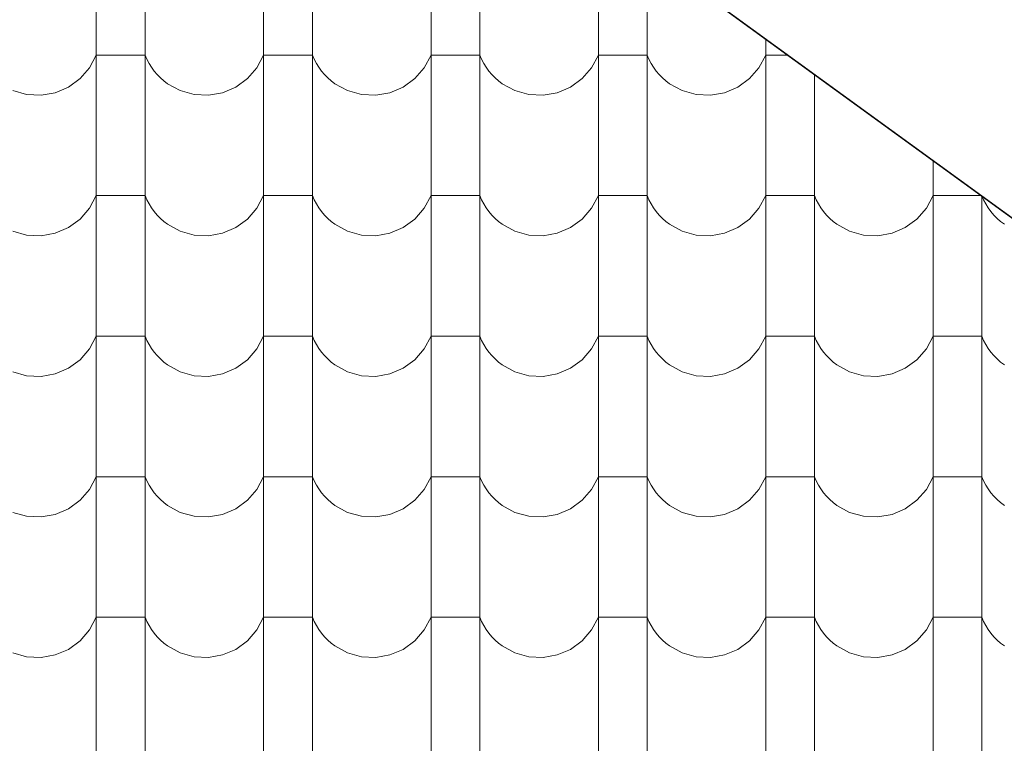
# Model space of a CAD drawing. Header units: millimetres. Extents: x -61343 to 9939, y -6894 to 7453.
# Tile 164 of 255: x -4765 to -4571, y -3444 to -3302. Entities that reach past the tile are written whole.
import ezdxf

# ---------------------------------------------------------------- set-up
doc = ezdxf.new("R2010")
doc.units = ezdxf.units.MM
doc.header["$MEASUREMENT"] = 0
doc.layers.add('810-G Ogólne', color=7, linetype='Continuous')
doc.layers.add('990-D Import IFC', color=7, linetype='Continuous')

# ---------------------------------------------------------------- blocks, each defined once
blk = doc.blocks.new('*X1822', base_point=(515069.4, 47309.9))
at = {"layer": '990-D Import IFC', "color": 251, "linetype": 'Continuous', "lineweight": 13, "true_color": 0x6a6a6a}
for p, q in [((553301.4, -16954.1), (553301.4, -17231.1)), ((553397.5, -16954.1), (553397.5, -17231.1)), ((553631.4, -16954.1), (553631.4, -17231.1)), ((553727.5, -16954.1), (553727.5, -17231.1)), ((553961.4, -16954.1), (553961.4, -17231.1)), ((554057.5, -16954.1), (554057.5, -17231.1)), ((554291.4, -16954.1), (554291.4, -17231.1)), ((554387.5, -16954.1), (554387.5, -17231.1)), ((554621.4, -17031.1), (554621.4, -17231.1)), ((553288.1, -17087.2), (553301.4, -17062.2)), ((553349.4, -17062.2), (553301.4, -17062.2)), ((553397.5, -17062.2), (553349.4, -17062.2)), ((553397.5, -17062.2), (553401.1, -17070.5)), ((553618.1, -17087.2), (553631.4, -17062.2)), ((553679.4, -17062.2), (553631.4, -17062.2)), ((553727.5, -17062.2), (553679.4, -17062.2)), ((553727.5, -17062.2), (553731.1, -17070.5)), ((553948.1, -17087.2), (553961.4, -17062.2)), ((554009.4, -17062.2), (553961.4, -17062.2)), ((554057.5, -17062.2), (554009.4, -17062.2)), ((554057.5, -17062.2), (554061.1, -17070.5)), ((554278.1, -17087.2), (554291.4, -17062.2)), ((554339.4, -17062.2), (554291.4, -17062.2)), ((554387.5, -17062.2), (554339.4, -17062.2)), ((554387.5, -17062.2), (554391.1, -17070.5)), ((554608.1, -17087.2), (554621.4, -17062.2)), ((554664.2, -17062.2), (554621.4, -17062.2)), ((553401.1, -17070.5), (553405.4, -17078.6)), ((553405.4, -17078.6), (553410.2, -17086.3)), ((553731.1, -17070.5), (553735.4, -17078.6)), ((553735.4, -17078.6), (553740.2, -17086.3)), ((554061.1, -17070.5), (554065.4, -17078.6)), ((554065.4, -17078.6), (554070.2, -17086.3)), ((554391.1, -17070.5), (554395.4, -17078.6)), ((554395.4, -17078.6), (554400.2, -17086.3)), ((553269.4, -17108.7), (553288.1, -17087.2)), ((553410.2, -17086.3), (553415.5, -17093.7)), ((553415.5, -17093.7), (553421.4, -17100.6)), ((553421.4, -17100.6), (553427.8, -17107.1)), ((553599.4, -17108.7), (553618.1, -17087.2)), ((553740.2, -17086.3), (553745.5, -17093.7)), ((553745.5, -17093.7), (553751.4, -17100.6)), ((553751.4, -17100.6), (553757.8, -17107.1)), ((553929.4, -17108.7), (553948.1, -17087.2)), ((554070.2, -17086.3), (554075.5, -17093.7)), ((554075.5, -17093.7), (554081.4, -17100.6)), ((554081.4, -17100.6), (554087.8, -17107.1)), ((554259.4, -17108.7), (554278.1, -17087.2)), ((554400.2, -17086.3), (554405.5, -17093.7)), ((554405.5, -17093.7), (554411.4, -17100.6)), ((554411.4, -17100.6), (554417.8, -17107.1)), ((554589.4, -17108.7), (554608.1, -17087.2)), ((554717.5, -17100.9), (554717.5, -17231.1)), ((553246.5, -17125.4), (553269.4, -17108.7)), ((553427.8, -17107.1), (553434.6, -17113.2)), ((553434.6, -17113.2), (553441.9, -17118.7)), ((553441.9, -17118.7), (553466.7, -17132.4)), ((553576.5, -17125.4), (553599.4, -17108.7)), ((553757.8, -17107.1), (553764.6, -17113.2)), ((553764.6, -17113.2), (553771.9, -17118.7)), ((553771.9, -17118.7), (553796.7, -17132.4)), ((553906.5, -17125.4), (553929.4, -17108.7)), ((554087.8, -17107.1), (554094.6, -17113.2)), ((554094.6, -17113.2), (554101.9, -17118.7)), ((554101.9, -17118.7), (554126.7, -17132.4)), ((554236.5, -17125.4), (554259.4, -17108.7)), ((554417.8, -17107.1), (554424.6, -17113.2)), ((554424.6, -17113.2), (554431.9, -17118.7)), ((554431.9, -17118.7), (554456.7, -17132.4)), ((554566.5, -17125.4), (554589.4, -17108.7)), ((553136.7, -17132.4), (553164.1, -17140.1)), ((553164.1, -17140.1), (553192.4, -17141.5)), ((553192.4, -17141.5), (553220.4, -17136.5)), ((553220.4, -17136.5), (553246.5, -17125.4)), ((553466.7, -17132.4), (553494.1, -17140.1)), ((553494.1, -17140.1), (553522.4, -17141.5)), ((553522.4, -17141.5), (553550.4, -17136.5)), ((553550.4, -17136.5), (553576.5, -17125.4)), ((553796.7, -17132.4), (553824.1, -17140.1)), ((553824.1, -17140.1), (553852.4, -17141.5)), ((553852.4, -17141.5), (553880.4, -17136.5)), ((553880.4, -17136.5), (553906.5, -17125.4)), ((554126.7, -17132.4), (554154.1, -17140.1)), ((554154.1, -17140.1), (554182.4, -17141.5)), ((554182.4, -17141.5), (554210.4, -17136.5)), ((554210.4, -17136.5), (554236.5, -17125.4)), ((554456.7, -17132.4), (554484.1, -17140.1)), ((554484.1, -17140.1), (554512.4, -17141.5)), ((554512.4, -17141.5), (554540.4, -17136.5)), ((554540.4, -17136.5), (554566.5, -17125.4)), ((553301.4, -17231.1), (553301.4, -17508.1)), ((553397.5, -17231.1), (553397.5, -17508.1)), ((553631.4, -17231.1), (553631.4, -17508.1)), ((553727.5, -17231.1), (553727.5, -17508.1)), ((553961.4, -17231.1), (553961.4, -17508.1)), ((554057.5, -17231.1), (554057.5, -17508.1)), ((554291.4, -17231.1), (554291.4, -17508.1)), ((554387.5, -17231.1), (554387.5, -17508.1)), ((554621.4, -17231.1), (554621.4, -17508.1)), ((554717.5, -17231.1), (554717.5, -17508.1)), ((554951.4, -17270.7), (554951.4, -17508.1)), ((553288.1, -17364.2), (553301.4, -17339.2)), ((553349.4, -17339.2), (553301.4, -17339.2)), ((553397.5, -17339.2), (553349.4, -17339.2)), ((553397.5, -17339.2), (553401.1, -17347.5)), ((553401.1, -17347.5), (553405.4, -17355.6)), ((553405.4, -17355.6), (553410.2, -17363.3)), ((553618.1, -17364.2), (553631.4, -17339.2)), ((553679.4, -17339.2), (553631.4, -17339.2)), ((553727.5, -17339.2), (553679.4, -17339.2)), ((553727.5, -17339.2), (553731.1, -17347.5)), ((553731.1, -17347.5), (553735.4, -17355.6)), ((553735.4, -17355.6), (553740.2, -17363.3)), ((553948.1, -17364.2), (553961.4, -17339.2)), ((554009.4, -17339.2), (553961.4, -17339.2)), ((554057.5, -17339.2), (554009.4, -17339.2)), ((554057.5, -17339.2), (554061.1, -17347.5)), ((554061.1, -17347.5), (554065.4, -17355.6)), ((554065.4, -17355.6), (554070.2, -17363.3)), ((554278.1, -17364.2), (554291.4, -17339.2)), ((554339.4, -17339.2), (554291.4, -17339.2)), ((554387.5, -17339.2), (554339.4, -17339.2)), ((554387.5, -17339.2), (554391.1, -17347.5)), ((554391.1, -17347.5), (554395.4, -17355.6)), ((554395.4, -17355.6), (554400.2, -17363.3)), ((554608.1, -17364.2), (554621.4, -17339.2)), ((554669.4, -17339.2), (554621.4, -17339.2)), ((554717.5, -17339.2), (554669.4, -17339.2)), ((554717.5, -17339.2), (554721.1, -17347.5)), ((554721.1, -17347.5), (554725.4, -17355.6)), ((554725.4, -17355.6), (554730.2, -17363.3)), ((554938.1, -17364.2), (554951.4, -17339.2)), ((554999.4, -17339.2), (554951.4, -17339.2)), ((555045.7, -17339.2), (554999.4, -17339.2)), ((555047.5, -17340.5), (555047.5, -17508.1)), ((555048.3, -17341.1), (555051.1, -17347.5)), ((555051.1, -17347.5), (555055.4, -17355.6)), ((555055.4, -17355.6), (555060.2, -17363.3)), ((553269.4, -17385.7), (553288.1, -17364.2)), ((553410.2, -17363.3), (553415.5, -17370.7)), ((553415.5, -17370.7), (553421.4, -17377.6)), ((553599.4, -17385.7), (553618.1, -17364.2)), ((553740.2, -17363.3), (553745.5, -17370.7)), ((553745.5, -17370.7), (553751.4, -17377.6)), ((553929.4, -17385.7), (553948.1, -17364.2)), ((554070.2, -17363.3), (554075.5, -17370.7)), ((554075.5, -17370.7), (554081.4, -17377.6)), ((554259.4, -17385.7), (554278.1, -17364.2)), ((554400.2, -17363.3), (554405.5, -17370.7)), ((554405.5, -17370.7), (554411.4, -17377.6)), ((554589.4, -17385.7), (554608.1, -17364.2)), ((554730.2, -17363.3), (554735.5, -17370.7)), ((554735.5, -17370.7), (554741.4, -17377.6)), ((554919.4, -17385.7), (554938.1, -17364.2)), ((555060.2, -17363.3), (555065.5, -17370.7)), ((555065.5, -17370.7), (555071.4, -17377.6)), ((553246.5, -17402.4), (553269.4, -17385.7)), ((553421.4, -17377.6), (553427.8, -17384.1)), ((553427.8, -17384.1), (553434.6, -17390.2)), ((553434.6, -17390.2), (553441.9, -17395.7)), ((553576.5, -17402.4), (553599.4, -17385.7)), ((553751.4, -17377.6), (553757.8, -17384.1)), ((553757.8, -17384.1), (553764.6, -17390.2)), ((553764.6, -17390.2), (553771.9, -17395.7)), ((553906.5, -17402.4), (553929.4, -17385.7)), ((554081.4, -17377.6), (554087.8, -17384.1)), ((554087.8, -17384.1), (554094.6, -17390.2)), ((554094.6, -17390.2), (554101.9, -17395.7)), ((554236.5, -17402.4), (554259.4, -17385.7)), ((554411.4, -17377.6), (554417.8, -17384.1)), ((554417.8, -17384.1), (554424.6, -17390.2)), ((554424.6, -17390.2), (554431.9, -17395.7)), ((554566.5, -17402.4), (554589.4, -17385.7)), ((554741.4, -17377.6), (554747.8, -17384.1)), ((554747.8, -17384.1), (554754.6, -17390.2)), ((554754.6, -17390.2), (554761.9, -17395.7)), ((554896.5, -17402.4), (554919.4, -17385.7)), ((555071.4, -17377.6), (555077.8, -17384.1)), ((555077.8, -17384.1), (555084.6, -17390.2)), ((555084.6, -17390.2), (555091.9, -17395.7)), ((553136.7, -17409.4), (553164.1, -17417.1)), ((553192.4, -17418.5), (553220.4, -17413.5)), ((553220.4, -17413.5), (553246.5, -17402.4)), ((553441.9, -17395.7), (553466.7, -17409.4)), ((553466.7, -17409.4), (553494.1, -17417.1)), ((553522.4, -17418.5), (553550.4, -17413.5)), ((553550.4, -17413.5), (553576.5, -17402.4)), ((553771.9, -17395.7), (553796.7, -17409.4)), ((553796.7, -17409.4), (553824.1, -17417.1)), ((553852.4, -17418.5), (553880.4, -17413.5)), ((553880.4, -17413.5), (553906.5, -17402.4)), ((554101.9, -17395.7), (554126.7, -17409.4)), ((554126.7, -17409.4), (554154.1, -17417.1)), ((554182.4, -17418.5), (554210.4, -17413.5)), ((554210.4, -17413.5), (554236.5, -17402.4)), ((554431.9, -17395.7), (554456.7, -17409.4)), ((554456.7, -17409.4), (554484.1, -17417.1)), ((554512.4, -17418.5), (554540.4, -17413.5)), ((554540.4, -17413.5), (554566.5, -17402.4)), ((554761.9, -17395.7), (554786.7, -17409.4)), ((554786.7, -17409.4), (554814.1, -17417.1)), ((554842.4, -17418.5), (554870.4, -17413.5)), ((554870.4, -17413.5), (554896.5, -17402.4)), ((553164.1, -17417.1), (553192.4, -17418.5)), ((553494.1, -17417.1), (553522.4, -17418.5)), ((553824.1, -17417.1), (553852.4, -17418.5)), ((554154.1, -17417.1), (554182.4, -17418.5)), ((554484.1, -17417.1), (554512.4, -17418.5)), ((554814.1, -17417.1), (554842.4, -17418.5)), ((553301.4, -17508.1), (553301.4, -17785.1)), ((553397.5, -17508.1), (553397.5, -17785.1)), ((553631.4, -17508.1), (553631.4, -17785.1)), ((553727.5, -17508.1), (553727.5, -17785.1)), ((553961.4, -17508.1), (553961.4, -17785.1)), ((554057.5, -17508.1), (554057.5, -17785.1)), ((554291.4, -17508.1), (554291.4, -17785.1)), ((554387.5, -17508.1), (554387.5, -17785.1)), ((554621.4, -17508.1), (554621.4, -17785.1)), ((554717.5, -17508.1), (554717.5, -17785.1)), ((554951.4, -17508.1), (554951.4, -17785.1)), ((555047.5, -17508.1), (555047.5, -17785.1)), ((553288.1, -17641.2), (553301.4, -17616.2)), ((553349.4, -17616.2), (553301.4, -17616.2)), ((553397.5, -17616.2), (553349.4, -17616.2)), ((553397.5, -17616.2), (553401.1, -17624.5)), ((553401.1, -17624.5), (553405.4, -17632.6)), ((553618.1, -17641.2), (553631.4, -17616.2)), ((553679.4, -17616.2), (553631.4, -17616.2)), ((553727.5, -17616.2), (553679.4, -17616.2)), ((553727.5, -17616.2), (553731.1, -17624.5)), ((553731.1, -17624.5), (553735.4, -17632.6)), ((553948.1, -17641.2), (553961.4, -17616.2)), ((554009.4, -17616.2), (553961.4, -17616.2)), ((554057.5, -17616.2), (554009.4, -17616.2)), ((554057.5, -17616.2), (554061.1, -17624.5)), ((554061.1, -17624.5), (554065.4, -17632.6)), ((554278.1, -17641.2), (554291.4, -17616.2)), ((554339.4, -17616.2), (554291.4, -17616.2)), ((554387.5, -17616.2), (554339.4, -17616.2)), ((554387.5, -17616.2), (554391.1, -17624.5)), ((554391.1, -17624.5), (554395.4, -17632.6)), ((554608.1, -17641.2), (554621.4, -17616.2)), ((554669.4, -17616.2), (554621.4, -17616.2)), ((554717.5, -17616.2), (554669.4, -17616.2)), ((554717.5, -17616.2), (554721.1, -17624.5)), ((554721.1, -17624.5), (554725.4, -17632.6)), ((554938.1, -17641.2), (554951.4, -17616.2)), ((554999.4, -17616.2), (554951.4, -17616.2)), ((555047.5, -17616.2), (554999.4, -17616.2)), ((555047.5, -17616.2), (555051.1, -17624.5)), ((555051.1, -17624.5), (555055.4, -17632.6)), ((553269.4, -17662.7), (553288.1, -17641.2)), ((553405.4, -17632.6), (553410.2, -17640.3)), ((553410.2, -17640.3), (553415.5, -17647.7)), ((553415.5, -17647.7), (553421.4, -17654.6)), ((553599.4, -17662.7), (553618.1, -17641.2)), ((553735.4, -17632.6), (553740.2, -17640.3)), ((553740.2, -17640.3), (553745.5, -17647.7)), ((553745.5, -17647.7), (553751.4, -17654.6)), ((553929.4, -17662.7), (553948.1, -17641.2)), ((554065.4, -17632.6), (554070.2, -17640.3)), ((554070.2, -17640.3), (554075.5, -17647.7)), ((554075.5, -17647.7), (554081.4, -17654.6)), ((554259.4, -17662.7), (554278.1, -17641.2)), ((554395.4, -17632.6), (554400.2, -17640.3)), ((554400.2, -17640.3), (554405.5, -17647.7)), ((554405.5, -17647.7), (554411.4, -17654.6)), ((554589.4, -17662.7), (554608.1, -17641.2)), ((554725.4, -17632.6), (554730.2, -17640.3)), ((554730.2, -17640.3), (554735.5, -17647.7)), ((554735.5, -17647.7), (554741.4, -17654.6)), ((554919.4, -17662.7), (554938.1, -17641.2)), ((555055.4, -17632.6), (555060.2, -17640.3)), ((555060.2, -17640.3), (555065.5, -17647.7)), ((555065.5, -17647.7), (555071.4, -17654.6)), ((553246.5, -17679.4), (553269.4, -17662.7)), ((553421.4, -17654.6), (553427.8, -17661.1)), ((553427.8, -17661.1), (553434.6, -17667.2)), ((553434.6, -17667.2), (553441.9, -17672.7)), ((553576.5, -17679.4), (553599.4, -17662.7)), ((553751.4, -17654.6), (553757.8, -17661.1)), ((553757.8, -17661.1), (553764.6, -17667.2)), ((553764.6, -17667.2), (553771.9, -17672.7)), ((553906.5, -17679.4), (553929.4, -17662.7)), ((554081.4, -17654.6), (554087.8, -17661.1)), ((554087.8, -17661.1), (554094.6, -17667.2)), ((554094.6, -17667.2), (554101.9, -17672.7)), ((554236.5, -17679.4), (554259.4, -17662.7)), ((554411.4, -17654.6), (554417.8, -17661.1)), ((554417.8, -17661.1), (554424.6, -17667.2)), ((554424.6, -17667.2), (554431.9, -17672.7)), ((554566.5, -17679.4), (554589.4, -17662.7)), ((554741.4, -17654.6), (554747.8, -17661.1)), ((554747.8, -17661.1), (554754.6, -17667.2)), ((554754.6, -17667.2), (554761.9, -17672.7)), ((554896.5, -17679.4), (554919.4, -17662.7)), ((555071.4, -17654.6), (555077.8, -17661.1)), ((555077.8, -17661.1), (555084.6, -17667.2)), ((555084.6, -17667.2), (555091.9, -17672.7)), ((553136.7, -17686.4), (553164.1, -17694.1)), ((553220.4, -17690.5), (553246.5, -17679.4)), ((553441.9, -17672.7), (553466.7, -17686.4)), ((553466.7, -17686.4), (553494.1, -17694.1)), ((553550.4, -17690.5), (553576.5, -17679.4)), ((553771.9, -17672.7), (553796.7, -17686.4)), ((553796.7, -17686.4), (553824.1, -17694.1)), ((553880.4, -17690.5), (553906.5, -17679.4)), ((554101.9, -17672.7), (554126.7, -17686.4)), ((554126.7, -17686.4), (554154.1, -17694.1)), ((554210.4, -17690.5), (554236.5, -17679.4)), ((554431.9, -17672.7), (554456.7, -17686.4)), ((554456.7, -17686.4), (554484.1, -17694.1)), ((554540.4, -17690.5), (554566.5, -17679.4)), ((554761.9, -17672.7), (554786.7, -17686.4)), ((554786.7, -17686.4), (554814.1, -17694.1)), ((554870.4, -17690.5), (554896.5, -17679.4)), ((553164.1, -17694.1), (553192.4, -17695.5)), ((553192.4, -17695.5), (553220.4, -17690.5)), ((553494.1, -17694.1), (553522.4, -17695.5)), ((553522.4, -17695.5), (553550.4, -17690.5)), ((553824.1, -17694.1), (553852.4, -17695.5)), ((553852.4, -17695.5), (553880.4, -17690.5)), ((554154.1, -17694.1), (554182.4, -17695.5)), ((554182.4, -17695.5), (554210.4, -17690.5)), ((554484.1, -17694.1), (554512.4, -17695.5)), ((554512.4, -17695.5), (554540.4, -17690.5)), ((554814.1, -17694.1), (554842.4, -17695.5)), ((554842.4, -17695.5), (554870.4, -17690.5)), ((553301.4, -17785.1), (553301.4, -18062.1)), ((553397.5, -17785.1), (553397.5, -18062.1)), ((553631.4, -17785.1), (553631.4, -18062.1)), ((553727.5, -17785.1), (553727.5, -18062.1)), ((553961.4, -17785.1), (553961.4, -18062.1)), ((554057.5, -17785.1), (554057.5, -18062.1)), ((554291.4, -17785.1), (554291.4, -18062.1)), ((554387.5, -17785.1), (554387.5, -18062.1)), ((554621.4, -17785.1), (554621.4, -18062.1)), ((554717.5, -17785.1), (554717.5, -18062.1)), ((554951.4, -17785.1), (554951.4, -18062.1)), ((555047.5, -17785.1), (555047.5, -18062.1)), ((553288.1, -17918.2), (553301.4, -17893.2)), ((553349.4, -17893.2), (553301.4, -17893.2)), ((553397.5, -17893.2), (553349.4, -17893.2)), ((553397.5, -17893.2), (553401.1, -17901.5)), ((553618.1, -17918.2), (553631.4, -17893.2)), ((553679.4, -17893.2), (553631.4, -17893.2)), ((553727.5, -17893.2), (553679.4, -17893.2)), ((553727.5, -17893.2), (553731.1, -17901.5)), ((553948.1, -17918.2), (553961.4, -17893.2)), ((554009.4, -17893.2), (553961.4, -17893.2)), ((554057.5, -17893.2), (554009.4, -17893.2)), ((554057.5, -17893.2), (554061.1, -17901.5)), ((554278.1, -17918.2), (554291.4, -17893.2)), ((554339.4, -17893.2), (554291.4, -17893.2)), ((554387.5, -17893.2), (554339.4, -17893.2)), ((554387.5, -17893.2), (554391.1, -17901.5)), ((554608.1, -17918.2), (554621.4, -17893.2)), ((554669.4, -17893.2), (554621.4, -17893.2)), ((554717.5, -17893.2), (554669.4, -17893.2)), ((554717.5, -17893.2), (554721.1, -17901.5)), ((554938.1, -17918.2), (554951.4, -17893.2)), ((554999.4, -17893.2), (554951.4, -17893.2)), ((555047.5, -17893.2), (554999.4, -17893.2)), ((555047.5, -17893.2), (555051.1, -17901.5)), ((553269.4, -17939.7), (553288.1, -17918.2)), ((553401.1, -17901.5), (553405.4, -17909.6)), ((553405.4, -17909.6), (553410.2, -17917.3)), ((553410.2, -17917.3), (553415.5, -17924.7)), ((553599.4, -17939.7), (553618.1, -17918.2)), ((553731.1, -17901.5), (553735.4, -17909.6)), ((553735.4, -17909.6), (553740.2, -17917.3)), ((553740.2, -17917.3), (553745.5, -17924.7)), ((553929.4, -17939.7), (553948.1, -17918.2)), ((554061.1, -17901.5), (554065.4, -17909.6)), ((554065.4, -17909.6), (554070.2, -17917.3)), ((554070.2, -17917.3), (554075.5, -17924.7)), ((554259.4, -17939.7), (554278.1, -17918.2)), ((554391.1, -17901.5), (554395.4, -17909.6)), ((554395.4, -17909.6), (554400.2, -17917.3)), ((554400.2, -17917.3), (554405.5, -17924.7)), ((554589.4, -17939.7), (554608.1, -17918.2)), ((554721.1, -17901.5), (554725.4, -17909.6)), ((554725.4, -17909.6), (554730.2, -17917.3)), ((554730.2, -17917.3), (554735.5, -17924.7)), ((554919.4, -17939.7), (554938.1, -17918.2)), ((555051.1, -17901.5), (555055.4, -17909.6)), ((555055.4, -17909.6), (555060.2, -17917.3)), ((555060.2, -17917.3), (555065.5, -17924.7)), ((553415.5, -17924.7), (553421.4, -17931.6)), ((553421.4, -17931.6), (553427.8, -17938.1)), ((553427.8, -17938.1), (553434.6, -17944.2)), ((553745.5, -17924.7), (553751.4, -17931.6)), ((553751.4, -17931.6), (553757.8, -17938.1)), ((553757.8, -17938.1), (553764.6, -17944.2)), ((554075.5, -17924.7), (554081.4, -17931.6)), ((554081.4, -17931.6), (554087.8, -17938.1)), ((554087.8, -17938.1), (554094.6, -17944.2)), ((554405.5, -17924.7), (554411.4, -17931.6)), ((554411.4, -17931.6), (554417.8, -17938.1)), ((554417.8, -17938.1), (554424.6, -17944.2)), ((554735.5, -17924.7), (554741.4, -17931.6)), ((554741.4, -17931.6), (554747.8, -17938.1)), ((554747.8, -17938.1), (554754.6, -17944.2)), ((555065.5, -17924.7), (555071.4, -17931.6)), ((555071.4, -17931.6), (555077.8, -17938.1)), ((555077.8, -17938.1), (555084.6, -17944.2)), ((553220.4, -17967.5), (553246.5, -17956.4)), ((553246.5, -17956.4), (553269.4, -17939.7)), ((553434.6, -17944.2), (553441.9, -17949.7)), ((553441.9, -17949.7), (553466.7, -17963.4)), ((553550.4, -17967.5), (553576.5, -17956.4)), ((553576.5, -17956.4), (553599.4, -17939.7)), ((553764.6, -17944.2), (553771.9, -17949.7)), ((553771.9, -17949.7), (553796.7, -17963.4)), ((553880.4, -17967.5), (553906.5, -17956.4)), ((553906.5, -17956.4), (553929.4, -17939.7)), ((554094.6, -17944.2), (554101.9, -17949.7)), ((554101.9, -17949.7), (554126.7, -17963.4)), ((554210.4, -17967.5), (554236.5, -17956.4)), ((554236.5, -17956.4), (554259.4, -17939.7)), ((554424.6, -17944.2), (554431.9, -17949.7)), ((554431.9, -17949.7), (554456.7, -17963.4)), ((554540.4, -17967.5), (554566.5, -17956.4)), ((554566.5, -17956.4), (554589.4, -17939.7)), ((554754.6, -17944.2), (554761.9, -17949.7)), ((554761.9, -17949.7), (554786.7, -17963.4)), ((554870.4, -17967.5), (554896.5, -17956.4)), ((554896.5, -17956.4), (554919.4, -17939.7)), ((555084.6, -17944.2), (555091.9, -17949.7)), ((553136.7, -17963.4), (553164.1, -17971.1)), ((553164.1, -17971.1), (553192.4, -17972.5)), ((553192.4, -17972.5), (553220.4, -17967.5)), ((553466.7, -17963.4), (553494.1, -17971.1)), ((553494.1, -17971.1), (553522.4, -17972.5)), ((553522.4, -17972.5), (553550.4, -17967.5)), ((553796.7, -17963.4), (553824.1, -17971.1)), ((553824.1, -17971.1), (553852.4, -17972.5)), ((553852.4, -17972.5), (553880.4, -17967.5)), ((554126.7, -17963.4), (554154.1, -17971.1)), ((554154.1, -17971.1), (554182.4, -17972.5)), ((554182.4, -17972.5), (554210.4, -17967.5)), ((554456.7, -17963.4), (554484.1, -17971.1)), ((554484.1, -17971.1), (554512.4, -17972.5)), ((554512.4, -17972.5), (554540.4, -17967.5)), ((554786.7, -17963.4), (554814.1, -17971.1)), ((554814.1, -17971.1), (554842.4, -17972.5)), ((554842.4, -17972.5), (554870.4, -17967.5)), ((553301.4, -18062.1), (553301.4, -18339.1)), ((553397.5, -18062.1), (553397.5, -18339.1)), ((553631.4, -18062.1), (553631.4, -18339.1)), ((553727.5, -18062.1), (553727.5, -18339.1)), ((553961.4, -18062.1), (553961.4, -18339.1)), ((554057.5, -18062.1), (554057.5, -18339.1)), ((554291.4, -18062.1), (554291.4, -18339.1)), ((554387.5, -18062.1), (554387.5, -18339.1)), ((554621.4, -18062.1), (554621.4, -18339.1)), ((554717.5, -18062.1), (554717.5, -18339.1)), ((554951.4, -18062.1), (554951.4, -18339.1)), ((555047.5, -18062.1), (555047.5, -18339.1)), ((553288.1, -18195.2), (553301.4, -18170.2)), ((553349.4, -18170.2), (553301.4, -18170.2)), ((553397.5, -18170.2), (553349.4, -18170.2)), ((553397.5, -18170.2), (553401.1, -18178.5)), ((553618.1, -18195.2), (553631.4, -18170.2)), ((553679.4, -18170.2), (553631.4, -18170.2)), ((553727.5, -18170.2), (553679.4, -18170.2)), ((553727.5, -18170.2), (553731.1, -18178.5)), ((553948.1, -18195.2), (553961.4, -18170.2)), ((554009.4, -18170.2), (553961.4, -18170.2)), ((554057.5, -18170.2), (554009.4, -18170.2)), ((554057.5, -18170.2), (554061.1, -18178.5)), ((554278.1, -18195.2), (554291.4, -18170.2)), ((554339.4, -18170.2), (554291.4, -18170.2)), ((554387.5, -18170.2), (554339.4, -18170.2)), ((554387.5, -18170.2), (554391.1, -18178.5)), ((554608.1, -18195.2), (554621.4, -18170.2)), ((554669.4, -18170.2), (554621.4, -18170.2)), ((554717.5, -18170.2), (554669.4, -18170.2)), ((554717.5, -18170.2), (554721.1, -18178.5)), ((554938.1, -18195.2), (554951.4, -18170.2)), ((554999.4, -18170.2), (554951.4, -18170.2)), ((555047.5, -18170.2), (554999.4, -18170.2)), ((555047.5, -18170.2), (555051.1, -18178.5)), ((553401.1, -18178.5), (553405.4, -18186.6)), ((553405.4, -18186.6), (553410.2, -18194.3)), ((553731.1, -18178.5), (553735.4, -18186.6)), ((553735.4, -18186.6), (553740.2, -18194.3)), ((554061.1, -18178.5), (554065.4, -18186.6)), ((554065.4, -18186.6), (554070.2, -18194.3)), ((554391.1, -18178.5), (554395.4, -18186.6)), ((554395.4, -18186.6), (554400.2, -18194.3)), ((554721.1, -18178.5), (554725.4, -18186.6)), ((554725.4, -18186.6), (554730.2, -18194.3)), ((555051.1, -18178.5), (555055.4, -18186.6)), ((555055.4, -18186.6), (555060.2, -18194.3)), ((553269.4, -18216.7), (553288.1, -18195.2)), ((553410.2, -18194.3), (553415.5, -18201.7)), ((553415.5, -18201.7), (553421.4, -18208.6)), ((553421.4, -18208.6), (553427.8, -18215.1)), ((553599.4, -18216.7), (553618.1, -18195.2)), ((553740.2, -18194.3), (553745.5, -18201.7)), ((553745.5, -18201.7), (553751.4, -18208.6)), ((553751.4, -18208.6), (553757.8, -18215.1)), ((553929.4, -18216.7), (553948.1, -18195.2)), ((554070.2, -18194.3), (554075.5, -18201.7)), ((554075.5, -18201.7), (554081.4, -18208.6)), ((554081.4, -18208.6), (554087.8, -18215.1)), ((554259.4, -18216.7), (554278.1, -18195.2)), ((554400.2, -18194.3), (554405.5, -18201.7)), ((554405.5, -18201.7), (554411.4, -18208.6)), ((554411.4, -18208.6), (554417.8, -18215.1)), ((554589.4, -18216.7), (554608.1, -18195.2)), ((554730.2, -18194.3), (554735.5, -18201.7)), ((554735.5, -18201.7), (554741.4, -18208.6)), ((554741.4, -18208.6), (554747.8, -18215.1)), ((554919.4, -18216.7), (554938.1, -18195.2)), ((555060.2, -18194.3), (555065.5, -18201.7)), ((555065.5, -18201.7), (555071.4, -18208.6)), ((555071.4, -18208.6), (555077.8, -18215.1)), ((553246.5, -18233.4), (553269.4, -18216.7)), ((553427.8, -18215.1), (553434.6, -18221.2)), ((553434.6, -18221.2), (553441.9, -18226.7)), ((553441.9, -18226.7), (553466.7, -18240.4)), ((553576.5, -18233.4), (553599.4, -18216.7)), ((553757.8, -18215.1), (553764.6, -18221.2)), ((553764.6, -18221.2), (553771.9, -18226.7)), ((553771.9, -18226.7), (553796.7, -18240.4)), ((553906.5, -18233.4), (553929.4, -18216.7)), ((554087.8, -18215.1), (554094.6, -18221.2)), ((554094.6, -18221.2), (554101.9, -18226.7)), ((554101.9, -18226.7), (554126.7, -18240.4)), ((554236.5, -18233.4), (554259.4, -18216.7)), ((554417.8, -18215.1), (554424.6, -18221.2)), ((554424.6, -18221.2), (554431.9, -18226.7)), ((554431.9, -18226.7), (554456.7, -18240.4)), ((554566.5, -18233.4), (554589.4, -18216.7)), ((554747.8, -18215.1), (554754.6, -18221.2)), ((554754.6, -18221.2), (554761.9, -18226.7)), ((554761.9, -18226.7), (554786.7, -18240.4)), ((554896.5, -18233.4), (554919.4, -18216.7)), ((555077.8, -18215.1), (555084.6, -18221.2)), ((555084.6, -18221.2), (555091.9, -18226.7)), ((553136.7, -18240.4), (553164.1, -18248.1)), ((553164.1, -18248.1), (553192.4, -18249.5)), ((553192.4, -18249.5), (553220.4, -18244.5)), ((553220.4, -18244.5), (553246.5, -18233.4)), ((553466.7, -18240.4), (553494.1, -18248.1)), ((553494.1, -18248.1), (553522.4, -18249.5)), ((553522.4, -18249.5), (553550.4, -18244.5)), ((553550.4, -18244.5), (553576.5, -18233.4)), ((553796.7, -18240.4), (553824.1, -18248.1)), ((553824.1, -18248.1), (553852.4, -18249.5)), ((553852.4, -18249.5), (553880.4, -18244.5)), ((553880.4, -18244.5), (553906.5, -18233.4)), ((554126.7, -18240.4), (554154.1, -18248.1)), ((554154.1, -18248.1), (554182.4, -18249.5)), ((554182.4, -18249.5), (554210.4, -18244.5)), ((554210.4, -18244.5), (554236.5, -18233.4)), ((554456.7, -18240.4), (554484.1, -18248.1)), ((554484.1, -18248.1), (554512.4, -18249.5)), ((554512.4, -18249.5), (554540.4, -18244.5)), ((554540.4, -18244.5), (554566.5, -18233.4)), ((554786.7, -18240.4), (554814.1, -18248.1)), ((554814.1, -18248.1), (554842.4, -18249.5)), ((554842.4, -18249.5), (554870.4, -18244.5)), ((554870.4, -18244.5), (554896.5, -18233.4)), ((553301.4, -18339.1), (553301.4, -18616.1)), ((553397.5, -18339.1), (553397.5, -18616.1)), ((553631.4, -18339.1), (553631.4, -18616.1)), ((553727.5, -18339.1), (553727.5, -18616.1)), ((553961.4, -18339.1), (553961.4, -18616.1)), ((554057.5, -18339.1), (554057.5, -18616.1)), ((554291.4, -18339.1), (554291.4, -18616.1)), ((554387.5, -18339.1), (554387.5, -18616.1)), ((554621.4, -18339.1), (554621.4, -18616.1)), ((554717.5, -18339.1), (554717.5, -18616.1)), ((554951.4, -18339.1), (554951.4, -18616.1)), ((555047.5, -18339.1), (555047.5, -18616.1))]:
    blk.add_line(p, q, dxfattribs=at)
blk = doc.blocks.new('Wypełnienie_6_3', base_point=(515069.4, 47309.9))
at = {"layer": '990-D Import IFC', "color": 251, "linetype": 'Continuous', "lineweight": 13, "true_color": 0x6a6a6a}
blk.add_blockref('*X1822', (515069.4, 47309.9), dxfattribs=at)

msp = doc.modelspace()

# ---------------------------------------------------------------- linework, layer by layer
at = {"layer": '810-G Ogólne', "color": 7, "linetype": 'Continuous', "lineweight": 25}
msp.add_line((-4244.9, -3576.299), (-4788.9, -3181.299), dxfattribs=at)
at = {"layer": '990-D Import IFC', "color": 7, "linetype": 'Continuous', "lineweight": 13}
msp.add_lwpolyline([(-7681.9, -3181.299), (-8256.9, -3576.299), (-4244.9, -3576.299), (-4788.9, -3181.299), (-4849.196, -3225.08), (-4848.264, -3181.299), (-5109.365, -3181.299), (-5109.365, -3221.126), (-5165.309, -3221.126), (-5165.309, -3181.299)], close=True, dxfattribs=at)

# ---------------------------------------------------------------- block references
at = {"layer": '990-D Import IFC', "color": 251, "linetype": 'Continuous', "lineweight": 13, "true_color": 0x6a6a6a, "xscale": 0.1, "yscale": 0.1, "zscale": 0.1}
msp.add_blockref('Wypełnienie_6_3', (-8573.008, 3128.573), dxfattribs=at)

doc.saveas('drawing.dxf')
